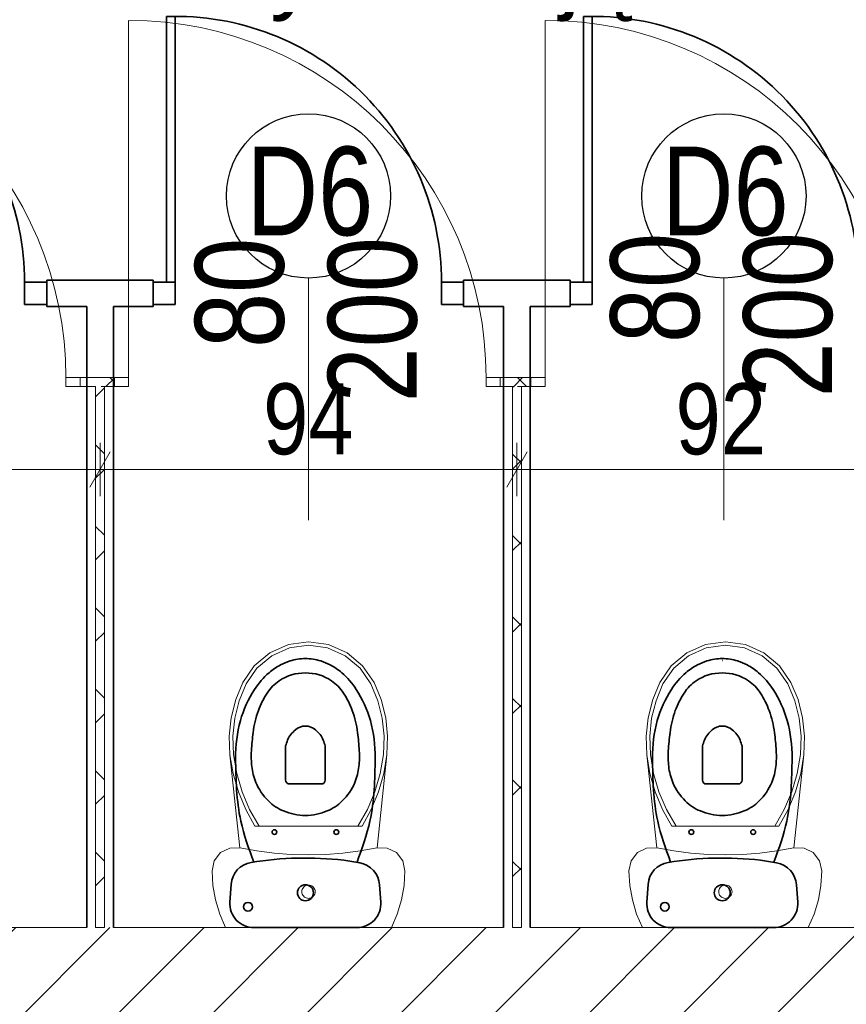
# Model space of a CAD drawing. Header units: centimetres. Extents: x 18292 to 3593338517, y 11794 to 62103.
# Tile 66 of 147: x 898356164 to 898356350, y 55362 to 55584. Entities that reach past the tile are written whole.
import ezdxf

# ---------------------------------------------------------------- set-up
doc = ezdxf.new("R2010")
doc.units = ezdxf.units.CM
doc.header["$MEASUREMENT"] = 0
for name, color, linetype in [('499-Wymiary i opisy', 7, 'Continuous'), ('___WYBURZENIA', 7, 'Continuous'), ('__PROJEKTOWANE', 7, 'Continuous'), ('__PROJEKTOWANE_WYPOSAŻENIE', 7, 'Continuous'), ('MF_KRESKOWANIE', 7, 'Continuous'), ('MF_OKNA', 7, 'Continuous'), ('MF_SCIANY_KONSTR', 7, 'Continuous')]:
    doc.layers.add(name, color=color, linetype=linetype)
doc.styles.add('GENERATED_STYLE_2', font='txt')
doc.styles.add('GENERATED_STYLE_4', font='txt')
doc.dimstyles.new('GENERATED_STYLE__1', dxfattribs={"dimtxt": 16, "dimasz": 6.08, "dimexe": 0.18, "dimexo": 0.0625, "dimgap": 0.09, "dimtad": 1, "dimtih": 1, "dimtoh": 1, "dimdec": 0, "dimzin": 0, "dimdsep": 46, "dimtxsty": 'GENERATED_STYLE_4', "dimblk": 'ARROWHEAD_2', "dimblk1": 'ARROWHEAD_2', "dimblk2": 'ARROWHEAD_2', "dimcen": 0.09, "dimse1": 1, "dimse2": 1, "dimclrd": 7, "dimclre": 7, "dimclrt": 7, "dimadec": 0, "dimazin": 0, "dimtfac": 1, "dimtdec": 4, "dimtmove": 0, "dimatfit": 3, "dimfxl": 0, "dimtolj": 1, "dimtzin": 0, "dimarcsym": 0})
pattern_1 = [(45, (903196041.254, 3898003.605), (-9.192387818, 9.192387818), []), (135, (903196041.254, 3898003.605), (9.192387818, 9.192387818), [])]

# ---------------------------------------------------------------- blocks, each defined once
blk = doc.blocks.new('Drzwi metalowe 21_7')
at = {"layer": '__PROJEKTOWANE', "color": 7, "linetype": 'Continuous', "lineweight": 13}
blk.add_line((40.3, 0), (40.3, 80.6), dxfattribs=at)
at = {"layer": '__PROJEKTOWANE', "color": 150, "linetype": 'Continuous', "lineweight": 13}
for p, q in [((-43.5, 0), (-46.5, 0)), ((-43.5, 0), (-46.5, 0)), ((-43.5, 0), (-43.5, -2)), ((-43.5, 0), (-43.5, -2)), ((43.5, 0), (43.5, -2)), ((43.5, 0), (43.5, -2)), ((43.5, 0), (46.5, 0)), ((43.5, 0), (46.5, 0)), ((-43.5, -2), (-46.5, -2)), ((-43.5, -2), (-46.5, -2)), ((43.5, -2), (46.5, -2)), ((43.5, -2), (46.5, -2))]:
    blk.add_line(p, q, dxfattribs=at)
at = {"layer": '__PROJEKTOWANE', "color": 7, "linetype": 'Continuous', "lineweight": 15}
for p, q in [((-40.3, 0), (-43.5, 0)), ((-43.5, 0), (-43.5, -2)), ((-40.3, -2), (-40.3, 0)), ((43.5, 0), (40.3, 0)), ((40.3, 0), (40.3, -2)), ((43.5, -2), (43.5, 0)), ((-43.5, -2), (-40.3, -2)), ((40.3, -2), (43.5, -2))]:
    blk.add_line(p, q, dxfattribs=at)
at = {"layer": '__PROJEKTOWANE', "color": 7, "linetype": 'Continuous', "lineweight": 13}
blk.add_arc((40.3, 0), 80.6, 90, 180, dxfattribs=at)
blk = doc.blocks.new('WC 1 LT 65')
at = {"layer": '__PROJEKTOWANE', "color": 5, "linetype": 'Continuous', "lineweight": 13}
for p, q in [((-18.68, 64.5), (-20.01, 61.45)), ((18.68, 64.5), (-18.68, 64.5)), ((20.01, 61.45), (18.68, 64.5)), ((-20.01, 61.45), (-20.97, 58.26)), ((20.97, 58.26), (20.01, 61.45)), ((-20.97, 58.26), (-21.55, 54.98)), ((-0.51, 57.81), (-0.75, 57.7)), ((-0.26, 57.88), (-0.51, 57.81)), ((0, 57.9), (-0.26, 57.88)), ((0.26, 57.88), (0, 57.9)), ((0.51, 57.81), (0.26, 57.88)), ((0.75, 57.7), (0.51, 57.81)), ((21.55, 54.98), (20.97, 58.26)), ((-1.48, 56.66), (-1.5, 56.4)), ((-1.5, 56.4), (-1.48, 56.14)), ((-1.41, 56.91), (-1.48, 56.66)), ((-1.48, 56.14), (-1.41, 55.89)), ((-1.3, 57.15), (-1.41, 56.91)), ((-1.41, 55.89), (-1.3, 55.65)), ((-1.15, 57.36), (-1.3, 57.15)), ((-1.3, 55.65), (-1.15, 55.44)), ((-0.96, 57.55), (-1.15, 57.36)), ((-0.75, 57.7), (-0.96, 57.55)), ((0.96, 57.55), (0.75, 57.7)), ((1.15, 57.36), (0.96, 57.55)), ((1.3, 57.15), (1.15, 57.36)), ((1.15, 55.44), (1.3, 55.65)), ((1.41, 56.91), (1.3, 57.15)), ((1.3, 55.65), (1.41, 55.89)), ((1.48, 56.66), (1.41, 56.91)), ((1.41, 55.89), (1.48, 56.14)), ((1.5, 56.4), (1.48, 56.66)), ((1.48, 56.14), (1.5, 56.4)), ((-21.55, 54.98), (-21.75, 51.65)), ((-1.15, 55.44), (-0.96, 55.25)), ((-0.96, 55.25), (-0.75, 55.1)), ((-0.75, 55.1), (-0.51, 54.99)), ((-0.51, 54.99), (-0.26, 54.92)), ((-0.26, 54.92), (0, 54.9)), ((0, 54.9), (0.26, 54.92)), ((0.26, 54.92), (0.51, 54.99)), ((0.51, 54.99), (0.75, 55.1)), ((0.75, 55.1), (0.96, 55.25)), ((0.96, 55.25), (1.15, 55.44)), ((21.75, 51.65), (21.55, 54.98)), ((-21.75, 51.65), (-21.24, 49.4)), ((21.24, 49.4), (21.75, 51.65)), ((-21.24, 49.4), (-19.82, 47.58)), ((19.82, 47.58), (21.24, 49.4)), ((-19.82, 47.58), (-17.76, 46.55)), ((-15.45, 46.5), (-11.62, 47.18)), ((-11.62, 47.18), (-7.76, 47.66)), ((-7.76, 47.66), (-3.89, 47.96)), ((-3.89, 47.96), (0, 48.05)), ((0, 48.05), (3.89, 47.96)), ((3.89, 47.96), (7.76, 47.66)), ((7.76, 47.66), (11.62, 47.18)), ((11.62, 47.18), (15.45, 46.5)), ((17.76, 46.55), (19.82, 47.58)), ((-17.76, 46.55), (-15.45, 46.5)), ((-15.45, 46.5), (-17.7, 25.5)), ((15.45, 46.5), (17.76, 46.55)), ((17.7, 25.5), (15.45, 46.5)), ((-12.07, 41.6), (-14.16, 37.85)), ((-11.12, 41.6), (-13.28, 37.84)), ((12.07, 41.6), (-12.07, 41.6)), ((13.28, 37.84), (11.12, 41.6)), ((14.16, 37.85), (12.07, 41.6)), ((-14.16, 37.85), (-15.81, 33.88)), ((-13.28, 37.84), (-14.98, 33.85)), ((14.98, 33.85), (13.28, 37.84)), ((15.81, 33.88), (14.16, 37.85)), ((-15.81, 33.88), (-17, 29.74)), ((-14.98, 33.85), (-16.19, 29.69)), ((16.19, 29.69), (14.98, 33.85)), ((17, 29.74), (15.81, 33.88)), ((-17, 29.74), (-17.7, 25.5)), ((-16.19, 29.69), (-16.91, 25.42)), ((16.91, 25.42), (16.19, 29.69)), ((17.7, 25.5), (17, 29.74)), ((-17.7, 25.5), (-17.85, 21.3)), ((-16.91, 25.42), (-17.06, 21.33)), ((17.06, 21.33), (16.91, 25.42)), ((17.85, 21.3), (17.7, 25.5)), ((-17.85, 21.3), (-17.41, 17.13)), ((-17.06, 21.33), (-16.62, 17.27)), ((16.62, 17.27), (17.06, 21.33)), ((17.41, 17.13), (17.85, 21.3)), ((-17.41, 17.13), (-16.38, 13.06)), ((-16.62, 17.27), (-15.62, 13.3)), ((15.62, 13.3), (16.62, 17.27)), ((16.38, 13.06), (17.41, 17.13)), ((-16.38, 13.06), (-14.78, 9.17)), ((-15.62, 13.3), (-14.07, 9.52)), ((14.07, 9.52), (15.62, 13.3)), ((14.78, 9.17), (16.38, 13.06)), ((-14.78, 9.17), (-12.21, 5.4)), ((-14.07, 9.52), (-11.62, 5.93)), ((11.62, 5.93), (14.07, 9.52)), ((12.21, 5.4), (14.78, 9.17)), ((-12.21, 5.4), (-8.7, 2.48)), ((-11.62, 5.93), (-8.28, 3.15)), ((8.28, 3.15), (11.62, 5.93)), ((8.7, 2.48), (12.21, 5.4)), ((-8.7, 2.48), (-4.52, 0.63)), ((-8.28, 3.15), (-4.3, 1.4)), ((4.3, 1.4), (8.28, 3.15)), ((4.52, 0.63), (8.7, 2.48)), ((-4.52, 0.63), (0, 0)), ((-4.3, 1.4), (0, 0.8)), ((0, 0.8), (4.3, 1.4)), ((0, 0), (4.52, 0.63))]:
    blk.add_line(p, q, dxfattribs=at)
blk = doc.blocks.new('*D351', base_point=(903196041.25, 3898003.61))
at = {"layer": '499-Wymiary i opisy', "color": 7, "linetype": 'Continuous', "lineweight": 13}
for p, q in [((898356084.97, 55629.09), (898356084.97, 55641.09)), ((898356511.97, 55629.09), (898356511.97, 55641.09)), ((898356087.28, 55639.09), (898356082.66, 55631.09)), ((898356514.28, 55639.09), (898356509.66, 55631.09)), ((898356081.06, 55635.09), (898356084.97, 55635.09)), ((898356084.97, 55635.09), (898356511.97, 55635.09))]:
    blk.add_line(p, q, dxfattribs=at)
at = {"layer": '499-Wymiary i opisy', "color": 7, "lineweight": 13, "insert": (898356283.11, 55638.29), "char_height": 16, "attachment_point": 7, "style": 'GENERATED_STYLE_4'}
blk.add_mtext('\\A1;{\\pql;\\fArial Narrow|b0|i0|c238|p34;427}', dxfattribs=at)
blk = doc.blocks.new('ARROWHEAD_2')
at = {"color": 0, "linetype": 'Continuous', "lineweight": 0}
for p, q in [((-0.378, -0.655), (0.378, 0.655)), ((0, 0), (-1, 0))]:
    blk.add_line(p, q, dxfattribs=at)
blk = doc.blocks.new('*D555', base_point=(903196041.25, 3898003.61))
at = {"layer": '499-Wymiary i opisy', "color": 7, "linetype": 'Continuous', "lineweight": 13}
for p, q in [((898356084.97, 55476.86), (898356084.97, 55488.86)), ((898356181.96, 55476.86), (898356181.96, 55488.86)), ((898356087.28, 55486.86), (898356082.66, 55478.86)), ((898356184.27, 55486.86), (898356179.65, 55478.86)), ((898356084.97, 55482.86), (898356181.96, 55482.86))]:
    blk.add_line(p, q, dxfattribs=at)
at = {"layer": '499-Wymiary i opisy', "color": 7, "lineweight": 13, "insert": (898356123.22, 55486.06), "char_height": 16, "attachment_point": 7, "style": 'GENERATED_STYLE_4'}
blk.add_mtext('\\A1;{\\pql;\\fArial Narrow|b0|i0|c238|p34;97}', dxfattribs=at)
blk = doc.blocks.new('*D556', base_point=(903196041.25, 3898003.61))
at = {"layer": '499-Wymiary i opisy', "color": 7, "linetype": 'Continuous', "lineweight": 13}
for p, q in [((898356181.96, 55476.86), (898356181.96, 55488.86)), ((898356275.95, 55476.86), (898356275.95, 55488.86)), ((898356184.27, 55486.86), (898356179.65, 55478.86)), ((898356278.26, 55486.86), (898356273.64, 55478.86)), ((898356181.96, 55482.86), (898356275.95, 55482.86))]:
    blk.add_line(p, q, dxfattribs=at)
at = {"layer": '499-Wymiary i opisy', "color": 7, "lineweight": 13, "insert": (898356218.72, 55486.06), "char_height": 16, "attachment_point": 7, "style": 'GENERATED_STYLE_4'}
blk.add_mtext('\\A1;{\\pql;\\fArial Narrow|b0|i0|c238|p34;94}', dxfattribs=at)
blk = doc.blocks.new('*D557', base_point=(903196041.25, 3898003.61))
at = {"layer": '499-Wymiary i opisy', "color": 7, "linetype": 'Continuous', "lineweight": 13}
for p, q in [((898356275.95, 55476.86), (898356275.95, 55488.86)), ((898356367.95, 55476.86), (898356367.95, 55488.86)), ((898356278.26, 55486.86), (898356273.64, 55478.86)), ((898356365.64, 55478.86), (898356370.26, 55486.86)), ((898356275.95, 55482.86), (898356367.95, 55482.86)), ((898356367.95, 55482.86), (898356371.86, 55482.86))]:
    blk.add_line(p, q, dxfattribs=at)
at = {"layer": '499-Wymiary i opisy', "color": 7, "lineweight": 13, "insert": (898356311.71, 55486.06), "char_height": 16, "attachment_point": 7, "style": 'GENERATED_STYLE_4'}
blk.add_mtext('\\A1;{\\pql;\\fArial Narrow|b0|i0|c238|p34;92}', dxfattribs=at)

msp = doc.modelspace()

# ---------------------------------------------------------------- hatches: boundary and pattern name
at = {"layer": '__PROJEKTOWANE', "linetype": 'Continuous', "lineweight": 0, "true_color": 0x000000}
h = msp.add_hatch(dxfattribs=at)
h.set_pattern_fill('Concrete_Block_0006', color=18, style=0, pattern_type=2)
h.set_pattern_definition(pattern_1)
h.paths.add_polyline_path([(898356185.2, 55503.6), (898356177.46, 55503.6), (898356177.46, 55501.6), (898356185.2, 55501.6)])
h = msp.add_hatch(dxfattribs=at)
h.set_pattern_fill('Concrete_Block_0006', color=18, style=0, pattern_type=2)
h.set_pattern_definition(pattern_1)
h.paths.add_polyline_path([(898356279.1, 55503.6), (898356272.2, 55503.6), (898356272.2, 55501.6), (898356279.1, 55501.6)])
h = msp.add_hatch(dxfattribs=at)
h.set_pattern_fill('Concrete_Block_0006', color=18, style=0, pattern_type=2)
h.set_pattern_definition(pattern_1)
h.paths.add_polyline_path([(898356180.96, 55501.6), (898356180.96, 55379.49), (898356182.96, 55379.49), (898356182.96, 55501.6)])
h = msp.add_hatch(dxfattribs=at)
h.set_pattern_fill('Concrete_Block_0006', color=18, style=0, pattern_type=2)
h.set_pattern_definition(pattern_1)
h.paths.add_polyline_path([(898356274.95, 55501.6), (898356274.95, 55379.49), (898356276.95, 55379.49), (898356276.95, 55501.6)])
at = {"layer": 'MF_KRESKOWANIE', "linetype": 'Continuous', "lineweight": 13}
h = msp.add_hatch(dxfattribs=at)
h.set_pattern_fill('bloczki_ceramiczne_0006', color=250, style=0, pattern_type=2)
h.set_pattern_definition([(45, (903196041.254, 3898003.605), (-10.606601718, 10.606601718), [])])
h.paths.add_polyline_path([(898356084.97, 55355.49), (898356648.97, 55355.49), (898356648.97, 55191.49), (898356690.97, 55191.49), (898356690.97, 55389.49), (898356648.97, 55389.49), (898356648.97, 55379.49), (898356372.97, 55379.49), (898356366.94, 55379.49), (898356278.95, 55379.49), (898356272.95, 55379.49), (898356184.96, 55379.49), (898356178.96, 55379.49), (898356084.97, 55379.49)])

# ---------------------------------------------------------------- linework, layer by layer
at = {"layer": '___WYBURZENIA', "color": 30, "linetype": 'Continuous', "lineweight": 35}
for p, q in [((898356196.93, 55525.1), (898356196.93, 55585.07)), ((898356198.93, 55525.1), (898356198.93, 55585.1)), ((898356290.93, 55525.1), (898356290.93, 55585.07)), ((898356292.93, 55525.1), (898356292.93, 55585.1)), ((898356193.93, 55525.6), (898356169.94, 55525.6)), ((898356169.94, 55525.6), (898356169.94, 55519.6)), ((898356193.93, 55519.6), (898356193.93, 55525.6)), ((898356263.93, 55525.6), (898356263.93, 55519.6)), ((898356287.93, 55525.6), (898356263.93, 55525.6)), ((898356287.93, 55519.6), (898356287.93, 55525.6)), ((898356164.94, 55520.1), (898356164.94, 55525.1)), ((898356164.94, 55525.1), (898356169.94, 55525.1)), ((898356198.93, 55525.1), (898356193.93, 55525.1)), ((898356198.93, 55520.1), (898356198.93, 55525.1)), ((898356258.93, 55520.1), (898356258.93, 55525.1)), ((898356258.93, 55525.1), (898356263.93, 55525.1)), ((898356292.93, 55525.1), (898356287.93, 55525.1)), ((898356292.93, 55520.1), (898356292.93, 55525.1)), ((898356169.94, 55522.6), (898356169.94, 55520.1)), ((898356193.93, 55522.6), (898356193.93, 55520.1)), ((898356263.93, 55522.6), (898356263.93, 55520.1)), ((898356287.93, 55522.6), (898356287.93, 55520.1)), ((898356169.94, 55520.1), (898356164.94, 55520.1)), ((898356178.96, 55519.6), (898356169.94, 55519.6)), ((898356178.96, 55519.6), (898356178.96, 55379.49)), ((898356184.96, 55519.6), (898356184.96, 55379.49)), ((898356193.93, 55519.6), (898356184.96, 55519.6)), ((898356193.93, 55520.1), (898356198.93, 55520.1)), ((898356263.93, 55520.1), (898356258.93, 55520.1)), ((898356272.95, 55519.6), (898356263.93, 55519.6)), ((898356272.95, 55519.6), (898356272.95, 55379.49)), ((898356287.93, 55519.6), (898356278.95, 55519.6)), ((898356278.95, 55519.6), (898356278.95, 55379.49)), ((898356287.93, 55520.1), (898356292.93, 55520.1)), ((898356228.25, 55439.79), (898356228.3, 55439.79)), ((898356322.24, 55439.79), (898356322.29, 55439.79)), ((898356223.79, 55420.49), (898356223.79, 55412.8)), ((898356232.72, 55420.49), (898356232.72, 55412.8)), ((898356317.78, 55420.49), (898356317.78, 55412.8)), ((898356326.71, 55420.49), (898356326.71, 55412.8)), ((898356224.69, 55411.9), (898356231.82, 55411.9)), ((898356318.68, 55411.9), (898356325.81, 55411.9)), ((898356236.89, 55394.7), (898356240.49, 55394.09)), ((898356330.88, 55394.7), (898356334.49, 55394.09)), ((898356211.24, 55385.27), (898356211.52, 55389.25)), ((898356245.25, 55385.27), (898356244.98, 55389.14)), ((898356305.23, 55385.27), (898356305.51, 55389.25)), ((898356339.24, 55385.27), (898356338.97, 55389.14)), ((898356228.25, 55379.49), (898356216.63, 55379.49)), ((898356228.25, 55379.49), (898356239.86, 55379.49)), ((898356322.24, 55379.49), (898356310.62, 55379.49)), ((898356322.24, 55379.49), (898356333.86, 55379.49))]:
    msp.add_line(p, q, dxfattribs=at)
at = {"layer": '___WYBURZENIA', "color": 7, "linetype": 'Continuous', "lineweight": 13}
for p, q in [((898356228.95, 55471.45), (898356228.95, 55526.06)), ((898356322.6, 55471.45), (898356322.6, 55526.06))]:
    msp.add_line(p, q, dxfattribs=at)
at = {"layer": '___WYBURZENIA', "color": 30, "linetype": 'Continuous', "lineweight": 35, "flags": 128}
for points in [[(898356212.5, 55417.73, -0.065368), (898356213.59, 55426.22, -0.072342), (898356216.77, 55433.23, -0.067576), (898356220.05, 55436.99, -0.058623), (898356222.66, 55438.77, -0.04419), (898356224.79, 55439.67, -0.077511), (898356228.25, 55440.2, -0.077511), (898356231.7, 55439.67, -0.04419), (898356233.84, 55438.77, -0.058623), (898356236.44, 55436.99, -0.067576), (898356239.72, 55433.23, -0.072342), (898356242.9, 55426.22, -0.065368), (898356244, 55417.73)], [(898356306.49, 55417.73, -0.065368), (898356307.58, 55426.22, -0.072342), (898356310.77, 55433.23, -0.067576), (898356314.04, 55436.99, -0.058623), (898356316.65, 55438.77, -0.04419), (898356318.78, 55439.67, -0.077511), (898356322.24, 55440.2, -0.077511), (898356325.69, 55439.67, -0.04419), (898356327.83, 55438.77, -0.058623), (898356330.43, 55436.99, -0.067576), (898356333.71, 55433.23, -0.072342), (898356336.89, 55426.22, -0.065368), (898356337.99, 55417.73)], [(898356223.79, 55420.49, 0.004392), (898356224.23, 55421.79, -0.099243), (898356224.96, 55423.07, -0.033501), (898356226, 55424.12, -0.181314), (898356228.25, 55424.97, -0.002326), (898356228.26, 55424.97, -0.181314), (898356230.5, 55424.12, -0.033501), (898356231.55, 55423.07, -0.099243), (898356232.28, 55421.79, 0.004392), (898356232.72, 55420.49)], [(898356317.78, 55420.49, 0.004392), (898356318.22, 55421.79, -0.099243), (898356318.95, 55423.07, -0.033501), (898356319.99, 55424.12, -0.181314), (898356322.24, 55424.97, -0.002326), (898356322.25, 55424.97, -0.181314), (898356324.5, 55424.12, -0.033501), (898356325.54, 55423.07, -0.099243), (898356326.27, 55421.79, 0.004392), (898356326.71, 55420.49)]]:
    msp.add_lwpolyline(points, format="xyb", dxfattribs=at)
for points in [[(898356228.25, 55404.81, -0.057476), (898356225.69, 55405.06, -0.045271), (898356223.32, 55405.81, -0.095424), (898356219.92, 55408.07, -0.100659), (898356217.09, 55412.25, -0.070674), (898356216.17, 55415.83, -0.042801), (898356216.08, 55419.39, -0.016575), (898356216.47, 55423.52, -0.055952), (898356217.66, 55428.45, -0.056512), (898356219.65, 55432.43, -0.099066), (898356222.34, 55435.18, -0.155576), (898356228.25, 55436.96, -0.155576), (898356234.15, 55435.18, -0.099066), (898356236.84, 55432.43, -0.056512), (898356238.83, 55428.45, -0.055952), (898356240.02, 55423.52, -0.016575), (898356240.41, 55419.39, -0.042801), (898356240.32, 55415.83, -0.070674), (898356239.4, 55412.25, -0.100659), (898356236.57, 55408.07, -0.095424), (898356233.17, 55405.81, -0.045271), (898356230.8, 55405.06, -0.057476)], [(898356322.24, 55404.81, -0.057476), (898356319.68, 55405.06, -0.045271), (898356317.31, 55405.81, -0.095424), (898356313.91, 55408.07, -0.100659), (898356311.09, 55412.25, -0.070674), (898356310.16, 55415.83, -0.042801), (898356310.07, 55419.39, -0.016575), (898356310.46, 55423.52, -0.055952), (898356311.65, 55428.45, -0.056512), (898356313.64, 55432.43, -0.099066), (898356316.33, 55435.18, -0.155576), (898356322.24, 55436.96, -0.155576), (898356328.14, 55435.18, -0.099066), (898356330.83, 55432.43, -0.056512), (898356332.82, 55428.45, -0.055952), (898356334.02, 55423.52, -0.016575), (898356334.4, 55419.39, -0.042801), (898356334.31, 55415.83, -0.070674), (898356333.39, 55412.25, -0.100659), (898356330.56, 55408.07, -0.095424), (898356327.17, 55405.81, -0.045271), (898356324.79, 55405.06, -0.057476)]]:
    msp.add_lwpolyline(points, format="xyb", close=True, dxfattribs=at)
at = {"layer": '___WYBURZENIA', "color": 30, "linetype": 'Continuous', "lineweight": 35}
for centre, radius in [((898356221.27, 55401.05), 0.543), ((898356235.22, 55401.05), 0.543), ((898356315.26, 55401.05), 0.543), ((898356329.21, 55401.05), 0.543), ((898356228.25, 55387.37), 1.8), ((898356322.24, 55387.37), 1.8), ((898356215.31, 55384.21), 0.99), ((898356309.3, 55384.21), 0.99)]:
    msp.add_circle(centre, radius, dxfattribs=at)
for centre, radius, start, end in [((898356104.94, 55525.1), 60, 0, 91.9102), ((898356198.93, 55525.1), 60, 0, 91.9102), ((898356292.93, 55525.1), 60, 0, 91.9102), ((898356224.69, 55412.8), 0.9, 180, 270), ((898356231.82, 55412.8), 0.9, 270, 0), ((898356318.68, 55412.8), 0.9, 180, 270), ((898356325.81, 55412.8), 0.9, 270, 0), ((898356228.25, 55319.83), 75.37, 83.4172, 99.329), ((898356322.24, 55319.83), 75.37, 83.4172, 99.329), ((898356216.9, 55388.88), 5.4, 99.329, 176.0375), ((898356239.59, 55388.77), 5.4, 3.9625, 80.408), ((898356310.9, 55388.88), 5.4, 99.329, 176.0375), ((898356333.59, 55388.77), 5.4, 3.9625, 80.408), ((898356216.63, 55384.89), 5.4, 176.0375, 270), ((898356239.86, 55384.89), 5.4, 270, 3.9625), ((898356310.62, 55384.89), 5.4, 176.0375, 270), ((898356333.86, 55384.89), 5.4, 270, 3.9625)]:
    msp.add_arc(centre, radius, start, end, dxfattribs=at)
for points in [[(898356212.5, 55417.73), (898356212.59, 55412.94), (898356212.68, 55408.14), (898356213.69, 55403.53), (898356214.38, 55400.39), (898356215.49, 55397.34), (898356216.6, 55394.3)], [(898356244, 55417.73), (898356243.9, 55412.94), (898356243.81, 55408.14), (898356242.8, 55403.53), (898356242.11, 55400.39), (898356241, 55397.34), (898356239.89, 55394.3)], [(898356306.49, 55417.73), (898356306.58, 55412.94), (898356306.67, 55408.14), (898356307.68, 55403.53), (898356308.37, 55400.39), (898356309.48, 55397.34), (898356310.59, 55394.3)], [(898356337.99, 55417.73), (898356337.9, 55412.94), (898356337.8, 55408.14), (898356336.79, 55403.53), (898356336.11, 55400.39), (898356335, 55397.34), (898356333.89, 55394.3)]]:
    msp.add_open_spline(points, degree=3, knots=[0, 0, 0, 0, 1, 1, 1, 2, 2, 2, 2], dxfattribs=at)
at = {"layer": '__PROJEKTOWANE', "color": 150, "linetype": 'Continuous', "lineweight": 13}
for p, q in [((898356177.46, 55503.6), (898356180.46, 55503.6)), ((898356177.46, 55503.6), (898356177.46, 55501.6)), ((898356185.2, 55503.6), (898356182.2, 55503.6)), ((898356185.2, 55503.6), (898356185.2, 55501.6)), ((898356272.2, 55503.6), (898356275.2, 55503.6)), ((898356272.2, 55503.6), (898356272.2, 55501.6)), ((898356279.1, 55503.6), (898356276.1, 55503.6)), ((898356279.1, 55503.6), (898356279.1, 55501.6)), ((898356177.46, 55501.6), (898356180.46, 55501.6)), ((898356185.2, 55501.6), (898356182.2, 55501.6)), ((898356272.2, 55501.6), (898356275.2, 55501.6)), ((898356279.1, 55501.6), (898356276.1, 55501.6))]:
    msp.add_line(p, q, dxfattribs=at)
at = {"layer": '__PROJEKTOWANE', "color": 150, "linetype": 'Continuous', "lineweight": 13, "flags": 128}
for points in [[(898356185.2, 55503.6), (898356177.46, 55503.6)], [(898356279.1, 55503.6), (898356272.2, 55503.6)], [(898356177.46, 55501.6), (898356180.96, 55501.6)], [(898356180.96, 55501.6), (898356180.96, 55379.49)], [(898356182.96, 55501.6), (898356185.2, 55501.6)], [(898356182.96, 55379.49), (898356182.96, 55501.6)], [(898356272.2, 55501.6), (898356274.95, 55501.6)], [(898356274.95, 55501.6), (898356274.95, 55379.49)], [(898356276.95, 55501.6), (898356279.1, 55501.6)], [(898356276.95, 55379.49), (898356276.95, 55501.6)], [(898356180.96, 55379.49), (898356182.96, 55379.49)], [(898356274.95, 55379.49), (898356276.95, 55379.49)]]:
    msp.add_lwpolyline(points, dxfattribs=at)
at = {"layer": '__PROJEKTOWANE', "color": 7, "linetype": 'Continuous', "lineweight": 25}
for centre in [(898356228.95, 55544.58), (898356322.6, 55544.58)]:
    msp.add_circle(centre, 18.52, dxfattribs=at)
at = {"layer": 'MF_SCIANY_KONSTR', "color": 7, "linetype": 'Continuous', "lineweight": 13}
for p, q in [((898356178.96, 55379.49), (898356084.97, 55379.49)), ((898356272.95, 55379.49), (898356184.96, 55379.49)), ((898356366.94, 55379.49), (898356278.95, 55379.49))]:
    msp.add_line(p, q, dxfattribs=at)

# ---------------------------------------------------------------- block references
at = {"layer": '__PROJEKTOWANE', "color": 5, "linetype": 'Continuous', "lineweight": 13, "xscale": -1, "zscale": 100}
for p in [(898356133.96, 55503.6), (898356228.7, 55503.6), (898356322.6, 55503.6)]:
    msp.add_blockref('Drzwi metalowe 21_7', p, dxfattribs=at)
at = {"layer": '__PROJEKTOWANE', "color": 5, "linetype": 'Continuous', "lineweight": 13, "xscale": -1, "zscale": 100, "rotation": 180}
for p in [(898356228.95, 55443.99), (898356322.94, 55443.99)]:
    msp.add_blockref('WC 1 LT 65', p, dxfattribs=at)

# ---------------------------------------------------------------- texts
at = {"layer": '__PROJEKTOWANE_WYPOSAŻENIE', "color": 150, "linetype": 'Continuous', "lineweight": 13, "insert": (898356205.22, 55626.64), "char_height": 15, "width": 277.9185, "attachment_point": 1, "line_spacing_factor": 0.927826, "style": 'GENERATED_STYLE_2'}
msp.add_mtext('\\A1;{\\pql;\\fArial|b0|i0|c238|p38;ściany giszetowe systemowe wydzielające kabiny WC}', dxfattribs=at)
at = {"layer": 'MF_OKNA', "color": 7, "linetype": 'Continuous', "lineweight": 13, "char_height": 20, "attachment_point": 4, "style": 'GENERATED_STYLE_2'}
for insert in [(898356214.98, 55545.56), (898356308.63, 55545.56)]:
    msp.add_mtext('\\A1;{\\W0.800000x;\\pql;\\fArial|b0|i0|c238|p38;D6}', dxfattribs=dict(at, insert=insert))
at = {"layer": 'MF_OKNA', "color": 7, "linetype": 'Continuous', "lineweight": 13, "char_height": 20, "attachment_point": 4, "rotation": 90, "style": 'GENERATED_STYLE_2'}
for s, insert in [('\\A1;{\\W0.800000x;\\pql;\\fArial|b0|i0|c238|p38;80}', (898356307.16, 55511.39)), ('\\A1;{\\W0.800000x;\\pql;\\fArial|b0|i0|c238|p38;200}', (898356337.12, 55499.11)), ('\\A1;{\\W0.800000x;\\pql;\\fArial|b0|i0|c238|p38;80}', (898356213.51, 55510.29)), ('\\A1;{\\W0.800000x;\\pql;\\fArial|b0|i0|c238|p38;200}', (898356243.47, 55498.01))]:
    msp.add_mtext(s, dxfattribs=dict(at, insert=insert))

# ---------------------------------------------------------------- dimensions: what is measured, and where the dimension line sits
at = {"layer": '499-Wymiary i opisy', "color": 7, "linetype": 'Continuous', "lineweight": 13}
for base, p1, p2, picture, middle in [((898356511.97, 55635.09), (898356084.97, 54945.49), (898356511.97, 55614.6), '*D351', (898356301.4, 55646.29)), ((898356181.96, 55482.86), (898356084.97, 55370.49), (898356181.96, 55379.49), '*D555', (898356135.42, 55494.06)), ((898356275.95, 55482.86), (898356181.96, 55379.49), (898356275.95, 55379.49), '*D556', (898356230.91, 55494.06)), ((898356367.95, 55482.86), (898356275.95, 55379.49), (898356367.95, 55409.26), '*D557', (898356323.91, 55494.06))]:
    dim = msp.add_linear_dim(base=base, p1=p1, p2=p2, dimstyle='GENERATED_STYLE__1', dxfattribs=at)
    dim.commit()
    dim.dimension.update_dxf_attribs({"geometry": picture, "text_midpoint": middle, "dimtype": 160})

doc.saveas('drawing.dxf')
